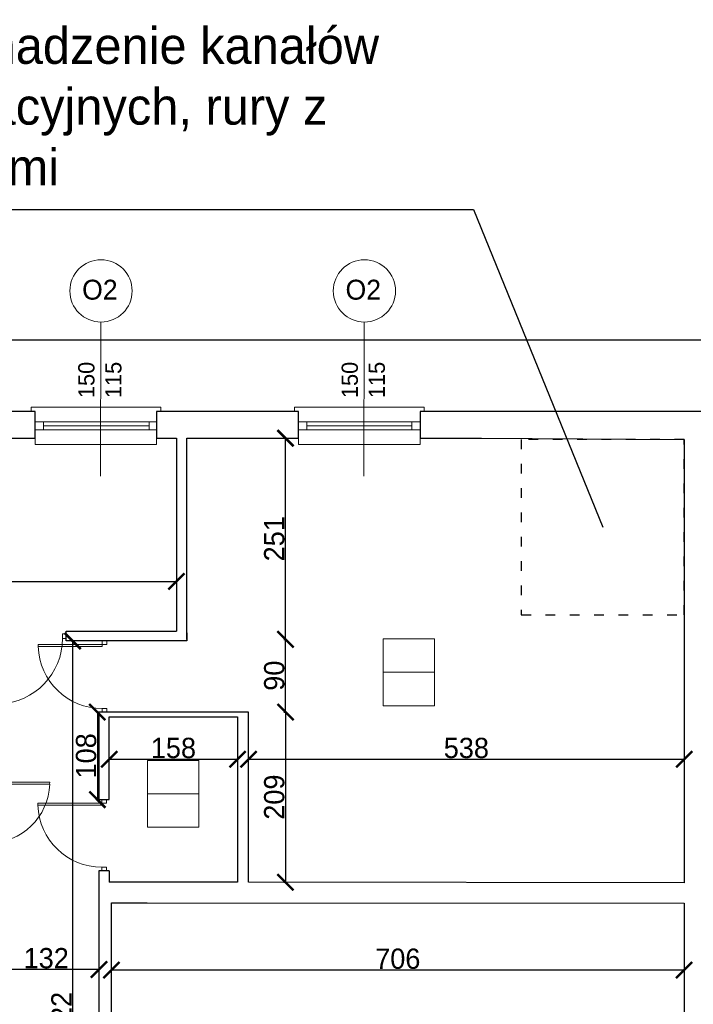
# Model space of a CAD drawing. Header units: centimetres. Extents: x -17621 to 77377, y -18613 to 66.
# Tile 5 of 173: x -15569 to -14738, y -15544 to -14329. Entities that reach past the tile are written whole.
import ezdxf

# ---------------------------------------------------------------- set-up
doc = ezdxf.new("R2010")
doc.units = ezdxf.units.CM
doc.linetypes.add('ACAD_ISO03W100', pattern=[30, 12, -18])
doc.layers.add('0-wymiarowanie rys.CAD', color=5, linetype='Continuous', lineweight=0, true_color=0x0000ff)
for name, color, linetype, lineweight in [('a_drzwi i okna', 2, 'Continuous', 0), ('a_inwentaryzacja', 141, 'Continuous', 0), ('a_wymiarowanie', 211, 'Continuous', 0), ('drzwi', 2, 'Continuous', 0), ('pomieszczenia', 191, 'Continuous', 5)]:
    doc.layers.add(name, color=color, linetype=linetype, lineweight=lineweight)
doc.layers.add('PDF_A310 STOLARKA ZEWNĘTRZNA', color=7, linetype='Continuous')
doc.styles.add('PDF Century Gothic', font='GOTHIC.TTF')
doc.dimstyles.new('ISO-25', dxfattribs={"dimtxt": 25, "dimasz": 20, "dimexe": 0.6, "dimexo": 0.375, "dimtad": 1, "dimdec": 0, "dimtxsty": 'PDF Century Gothic', "dimblk": 'ARCHTICK', "dimcen": 2.5, "dimadec": 1, "dimazin": 0, "dimtfac": 1, "dimtdec": 0, "dimtmove": 0, "dimatfit": 3, "dimldrblk": 'ARCHTICK', "dimfxl": 2, "dimfxlon": 1, "dimarcsym": 0})

# ---------------------------------------------------------------- blocks, each defined once
blk = doc.blocks.new('_ArchTick')
at = {"color": 0, "linetype": 'ByBlock', "const_width": 0.15}
blk.add_lwpolyline([(-0.5, -0.5), (0.5, 0.5)], dxfattribs=at)
blk = doc.blocks.new('*D107')
at = {"layer": 'a_wymiarowanie', "color": 0, "lineweight": -2, "transparency": 16777216}
for p, q in [((-15601.6, -15502.9), (-15601.6, -15500.3)), ((-15471.3, -15500.9), (-15601.6, -15500.9)), ((-15471.3, -15502.9), (-15471.3, -15500.3))]:
    blk.add_line(p, q, dxfattribs=at)
at = {"layer": 'Defpoints', "color": 0, "transparency": 16777216}
for p in [(-15601.6, -15500.9), (-15601.6, -15519.5), (-15471.3, -15519.5)]:
    blk.add_point(p, dxfattribs=at)
at = {"layer": 'a_wymiarowanie', "color": 0, "lineweight": -2, "transparency": 16777216, "xscale": 20, "yscale": 20, "zscale": 20, "rotation": 180}
blk.add_blockref('_ArchTick', (-15601.6, -15500.9), dxfattribs=at)
at = {"layer": 'a_wymiarowanie', "color": 0, "lineweight": -2, "transparency": 16777216, "xscale": 20, "yscale": 20, "zscale": 20}
blk.add_blockref('_ArchTick', (-15471.3, -15500.9), dxfattribs=at)
at = {"layer": 'a_wymiarowanie', "color": 0, "transparency": 16777216, "insert": (-15536.4, -15487.1), "char_height": 25, "attachment_point": 5, "style": 'PDF Century Gothic'}
blk.add_mtext('132', dxfattribs=at)
blk = doc.blocks.new('*D349')
at = {"layer": 'a_wymiarowanie', "color": 0, "lineweight": -2, "transparency": 16777216}
for p, q in [((-15456, -15499.6), (-15456, -15502.2)), ((-14749.1, -15501.6), (-15456, -15501.6)), ((-14749.1, -15499.6), (-14749.1, -15502.2))]:
    blk.add_line(p, q, dxfattribs=at)
at = {"layer": 'Defpoints', "color": 0, "transparency": 16777216}
for p in [(-15456, -15419.2), (-14749.1, -15419.2), (-15456, -15501.6)]:
    blk.add_point(p, dxfattribs=at)
at = {"layer": 'a_wymiarowanie', "color": 0, "lineweight": -2, "transparency": 16777216, "xscale": 20, "yscale": 20, "zscale": 20, "rotation": 180}
blk.add_blockref('_ArchTick', (-15456, -15501.6), dxfattribs=at)
at = {"layer": 'a_wymiarowanie', "color": 0, "lineweight": -2, "transparency": 16777216, "xscale": 20, "yscale": 20, "zscale": 20}
blk.add_blockref('_ArchTick', (-14749.1, -15501.6), dxfattribs=at)
at = {"layer": 'a_wymiarowanie', "color": 0, "transparency": 16777216, "insert": (-15102.5, -15487.8), "char_height": 25, "attachment_point": 5, "style": 'PDF Century Gothic'}
blk.add_mtext('706', dxfattribs=at)
blk = doc.blocks.new('*D353')
at = {"layer": 'a_wymiarowanie', "color": 0, "lineweight": -2, "transparency": 16777216}
for p, q in [((-15243.1, -15183.4), (-15240.5, -15183.4)), ((-15241.1, -15183.4), (-15241.1, -15393.3)), ((-15243.1, -15393.3), (-15240.5, -15393.3))]:
    blk.add_line(p, q, dxfattribs=at)
at = {"layer": 'Defpoints', "color": 0, "transparency": 16777216}
for p in [(-15286.7, -15183.4), (-15287, -15393.3), (-15241.1, -15393.3)]:
    blk.add_point(p, dxfattribs=at)
at = {"layer": 'a_wymiarowanie', "color": 0, "lineweight": -2, "transparency": 16777216, "xscale": 20, "yscale": 20, "zscale": 20}
for p, rotation in [((-15241.1, -15183.4), 90), ((-15241.1, -15393.3), 270)]:
    blk.add_blockref('_ArchTick', p, dxfattribs=dict(at, rotation=rotation))
at = {"layer": 'a_wymiarowanie', "color": 0, "transparency": 16777216, "insert": (-15254.9, -15288.3), "char_height": 25, "attachment_point": 5, "rotation": 90, "style": 'PDF Century Gothic'}
blk.add_mtext('209', dxfattribs=at)
blk = doc.blocks.new('*D354')
at = {"layer": 'a_wymiarowanie', "color": 0, "lineweight": -2, "transparency": 16777216}
for p, q in [((-15458.6, -15239.6), (-15458.6, -15242.2)), ((-15458.6, -15241.6), (-15300.2, -15241.6)), ((-15300.2, -15239.6), (-15300.2, -15242.2))]:
    blk.add_line(p, q, dxfattribs=at)
at = {"layer": 'Defpoints', "color": 0, "transparency": 16777216}
for p in [(-15458.6, -15189.3), (-15300.2, -15189.3), (-15300.2, -15241.6)]:
    blk.add_point(p, dxfattribs=at)
at = {"layer": 'a_wymiarowanie', "color": 0, "lineweight": -2, "transparency": 16777216, "xscale": 20, "yscale": 20, "zscale": 20, "rotation": 180}
blk.add_blockref('_ArchTick', (-15458.6, -15241.6), dxfattribs=at)
at = {"layer": 'a_wymiarowanie', "color": 0, "lineweight": -2, "transparency": 16777216, "xscale": 20, "yscale": 20, "zscale": 20}
blk.add_blockref('_ArchTick', (-15300.2, -15241.6), dxfattribs=at)
at = {"layer": 'a_wymiarowanie', "color": 0, "transparency": 16777216, "insert": (-15379.4, -15227.8), "char_height": 25, "attachment_point": 5, "style": 'PDF Century Gothic'}
blk.add_mtext('158', dxfattribs=at)
blk = doc.blocks.new('*D355')
at = {"layer": 'a_wymiarowanie', "color": 0, "lineweight": -2, "transparency": 16777216}
for p, q in [((-15243.1, -15093.7), (-15240.5, -15093.7)), ((-15241.1, -15183.4), (-15241.1, -15093.7)), ((-15243.1, -15183.4), (-15240.5, -15183.4))]:
    blk.add_line(p, q, dxfattribs=at)
at = {"layer": 'Defpoints', "color": 0, "transparency": 16777216}
for p in [(-15362.9, -15093.7), (-15241.1, -15093.7), (-15286.7, -15183.4)]:
    blk.add_point(p, dxfattribs=at)
at = {"layer": 'a_wymiarowanie', "color": 0, "lineweight": -2, "transparency": 16777216, "xscale": 20, "yscale": 20, "zscale": 20}
for p, rotation in [((-15241.1, -15093.7), 90), ((-15241.1, -15183.4), 270)]:
    blk.add_blockref('_ArchTick', p, dxfattribs=dict(at, rotation=rotation))
at = {"layer": 'a_wymiarowanie', "color": 0, "transparency": 16777216, "insert": (-15254.9, -15138.5), "char_height": 25, "attachment_point": 5, "rotation": 90, "style": 'PDF Century Gothic'}
blk.add_mtext('90', dxfattribs=at)
blk = doc.blocks.new('*D108')
at = {"layer": 'a_wymiarowanie', "color": 0, "lineweight": -2, "transparency": 16777216}
for p, q in [((-15243.1, -14845.5), (-15240.5, -14845.5)), ((-15241.1, -15093.7), (-15241.1, -14845.5)), ((-15243.1, -15093.7), (-15240.5, -15093.7))]:
    blk.add_line(p, q, dxfattribs=at)
at = {"layer": 'Defpoints', "color": 0, "transparency": 16777216}
for p in [(-15362.9, -14845.5), (-15241.1, -14845.5), (-15362.9, -15093.7)]:
    blk.add_point(p, dxfattribs=at)
at = {"layer": 'a_wymiarowanie', "color": 0, "lineweight": -2, "transparency": 16777216, "xscale": 20, "yscale": 20, "zscale": 20}
for p, rotation in [((-15241.1, -14845.5), 90), ((-15241.1, -15093.7), 270)]:
    blk.add_blockref('_ArchTick', p, dxfattribs=dict(at, rotation=rotation))
at = {"layer": 'a_wymiarowanie', "color": 0, "transparency": 16777216, "insert": (-15254.9, -14969.6), "char_height": 25, "attachment_point": 5, "rotation": 90, "style": 'PDF Century Gothic'}
blk.add_mtext('251', dxfattribs=at)
blk = doc.blocks.new('*D360')
at = {"layer": 'a_wymiarowanie', "color": 0, "lineweight": -2, "transparency": 16777216}
for p, q in [((-15153.8, -16058.8), (-15153.8, -16061.4)), ((-15153.8, -16060.8), (-15058.5, -16060.8)), ((-15058.5, -16058.8), (-15058.5, -16061.4))]:
    blk.add_line(p, q, dxfattribs=at)
at = {"layer": 'Defpoints', "color": 0, "transparency": 16777216}
for p in [(-15058.5, 0), (-15153.8, -16019.3), (-15058.5, -16060.8)]:
    blk.add_point(p, dxfattribs=at)
at = {"layer": 'a_wymiarowanie', "color": 0, "lineweight": -2, "transparency": 16777216, "xscale": 20, "yscale": 20, "zscale": 20, "rotation": 180}
blk.add_blockref('_ArchTick', (-15153.8, -16060.8), dxfattribs=at)
at = {"layer": 'a_wymiarowanie', "color": 0, "lineweight": -2, "transparency": 16777216, "xscale": 20, "yscale": 20, "zscale": 20}
blk.add_blockref('_ArchTick', (-15058.5, -16060.8), dxfattribs=at)
at = {"layer": 'a_wymiarowanie', "color": 0, "transparency": 16777216, "insert": (-15106.1, -16047), "char_height": 25, "attachment_point": 5, "style": 'PDF Century Gothic'}
blk.add_mtext('95', dxfattribs=at)
blk = doc.blocks.new('*D371')
at = {"layer": 'a_wymiarowanie', "color": 0, "lineweight": -2, "transparency": 16777216}
for p, q in [((-15900.5, -15024.2), (-15900.5, -15021.6)), ((-15900.5, -15022.2), (-15375.6, -15022.2)), ((-15375.6, -15024.2), (-15375.6, -15021.6))]:
    blk.add_line(p, q, dxfattribs=at)
at = {"layer": 'Defpoints', "color": 0, "transparency": 16777216}
for p in [(-15375.6, -15022.2), (-15900.5, -15045), (-15375.6, -15045)]:
    blk.add_point(p, dxfattribs=at)
at = {"layer": 'a_wymiarowanie', "color": 0, "lineweight": -2, "transparency": 16777216, "xscale": 20, "yscale": 20, "zscale": 20, "rotation": 180}
blk.add_blockref('_ArchTick', (-15900.5, -15022.2), dxfattribs=at)
at = {"layer": 'a_wymiarowanie', "color": 0, "lineweight": -2, "transparency": 16777216, "xscale": 20, "yscale": 20, "zscale": 20}
blk.add_blockref('_ArchTick', (-15375.6, -15022.2), dxfattribs=at)
at = {"layer": 'a_wymiarowanie', "color": 0, "transparency": 16777216, "insert": (-15638, -15008.4), "char_height": 25, "attachment_point": 5, "style": 'PDF Century Gothic'}
blk.add_mtext('525', dxfattribs=at)
blk = doc.blocks.new('*D373')
at = {"layer": 'a_wymiarowanie', "color": 0, "lineweight": -2, "transparency": 16777216}
for p, q in [((-15286.7, -15243.6), (-15286.7, -15241)), ((-15286.7, -15241.6), (-14749.1, -15241.6)), ((-14749.1, -15243.6), (-14749.1, -15241))]:
    blk.add_line(p, q, dxfattribs=at)
at = {"layer": 'Defpoints', "color": 0, "transparency": 16777216}
for p in [(-14749.1, -15241.6), (-15286.7, -15393.3), (-14749.1, -15394.2)]:
    blk.add_point(p, dxfattribs=at)
at = {"layer": 'a_wymiarowanie', "color": 0, "lineweight": -2, "transparency": 16777216, "xscale": 20, "yscale": 20, "zscale": 20, "rotation": 180}
blk.add_blockref('_ArchTick', (-15286.7, -15241.6), dxfattribs=at)
at = {"layer": 'a_wymiarowanie', "color": 0, "lineweight": -2, "transparency": 16777216, "xscale": 20, "yscale": 20, "zscale": 20}
blk.add_blockref('_ArchTick', (-14749.1, -15241.6), dxfattribs=at)
at = {"layer": 'a_wymiarowanie', "color": 0, "transparency": 16777216, "insert": (-15017.9, -15227.8), "char_height": 25, "attachment_point": 5, "style": 'PDF Century Gothic'}
blk.add_mtext('538', dxfattribs=at)
blk = doc.blocks.new('*D430')
at = {"layer": 'a_wymiarowanie', "color": 0, "lineweight": -2, "transparency": 16777216}
for p, q in [((-15471.6, -15183.4), (-15473.9, -15183.4)), ((-15473.3, -15183.4), (-15473.3, -15291.4)), ((-15471.6, -15291.4), (-15473.9, -15291.4))]:
    blk.add_line(p, q, dxfattribs=at)
at = {"layer": 'Defpoints', "color": 0, "transparency": 16777216}
for p in [(-15471.3, -15183.4), (-15473.3, -15291.4), (-15471.3, -15291.4)]:
    blk.add_point(p, dxfattribs=at)
at = {"layer": 'a_wymiarowanie', "color": 0, "lineweight": -2, "transparency": 16777216, "xscale": 20, "yscale": 20, "zscale": 20}
for p, rotation in [((-15473.3, -15183.4), 90), ((-15473.3, -15291.4), 270)]:
    blk.add_blockref('_ArchTick', p, dxfattribs=dict(at, rotation=rotation))
at = {"layer": 'a_wymiarowanie', "color": 0, "transparency": 16777216, "insert": (-15487.1, -15237.4), "char_height": 25, "attachment_point": 5, "rotation": 90, "style": 'PDF Century Gothic'}
blk.add_mtext('108', dxfattribs=at)
blk = doc.blocks.new('*D431')
at = {"layer": 'a_wymiarowanie', "color": 0, "lineweight": -2, "transparency": 16777216}
for p, q in [((-15505.8, -15095.7), (-15503.2, -15095.7)), ((-15503.8, -15095.7), (-15503.8, -16017.2)), ((-15505.8, -16017.2), (-15503.2, -16017.2))]:
    blk.add_line(p, q, dxfattribs=at)
at = {"layer": 'Defpoints', "color": 0, "transparency": 16777216}
for p in [(-15511.9, -15095.7), (-15511.9, -16017.2), (-15503.8, -16017.2)]:
    blk.add_point(p, dxfattribs=at)
at = {"layer": 'a_wymiarowanie', "color": 0, "lineweight": -2, "transparency": 16777216, "xscale": 20, "yscale": 20, "zscale": 20}
for p, rotation in [((-15503.8, -15095.7), 90), ((-15503.8, -16017.2), 270)]:
    blk.add_blockref('_ArchTick', p, dxfattribs=dict(at, rotation=rotation))
at = {"layer": 'a_wymiarowanie', "color": 0, "transparency": 16777216, "insert": (-15517.5, -15556.4), "char_height": 25, "attachment_point": 5, "rotation": 90, "style": 'PDF Century Gothic'}
blk.add_mtext('922', dxfattribs=at)
blk = doc.blocks.new('*D1048')
at = {"layer": '0-wymiarowanie rys.CAD', "color": 0, "linetype": 'Continuous', "lineweight": -2, "transparency": 16777216}
for p, q in [((-15959.8, -14726.6), (-15959.8, -14724)), ((-13243.2, -14724.6), (-15959.8, -14724.6)), ((-13243.2, -14726.6), (-13243.2, -14724))]:
    blk.add_line(p, q, dxfattribs=at)
at = {"layer": 'Defpoints', "color": 0, "linetype": 'Continuous', "transparency": 16777216}
for p in [(-15959.8, -14724.6), (-15959.8, -14812.5), (-13243.2, -14812.5)]:
    blk.add_point(p, dxfattribs=at)
at = {"layer": '0-wymiarowanie rys.CAD', "color": 0, "linetype": 'Continuous', "lineweight": -2, "transparency": 16777216, "xscale": 20, "yscale": 20, "zscale": 20, "rotation": 180}
blk.add_blockref('_ArchTick', (-15959.8, -14724.6), dxfattribs=at)
at = {"layer": '0-wymiarowanie rys.CAD', "color": 0, "linetype": 'Continuous', "lineweight": -2, "transparency": 16777216, "xscale": 20, "yscale": 20, "zscale": 20}
blk.add_blockref('_ArchTick', (-13243.2, -14724.6), dxfattribs=at)
at = {"layer": '0-wymiarowanie rys.CAD', "color": 0, "linetype": 'Continuous', "lineweight": 0, "transparency": 16777216, "insert": (-14601.5, -14710.9), "char_height": 25, "attachment_point": 5, "style": 'PDF Century Gothic'}
blk.add_mtext('2717', dxfattribs=at)

msp = doc.modelspace()

# ---------------------------------------------------------------- linework, layer by layer
at = {"layer": 'a_drzwi i okna'}
for p, q in [((-15469, -14702.3), (-15469.5, -14892.5)), ((-15143.9, -14702.3), (-15144.4, -14892.5))]:
    msp.add_line(p, q, dxfattribs=at)
for centre in [(-15468.8, -14663.9), (-15143.7, -14663.9)]:
    msp.add_circle(centre, 38.4, dxfattribs=at)
at = {"layer": 'a_inwentaryzacja', "lineweight": 25}
for p, q in [((-15224.9, -14812.5), (-15400.1, -14812.5)), ((-15400.1, -14812.5), (-15400.1, -14845.5)), ((-15224.9, -14845.5), (-15224.9, -14812.5)), ((-14455.6, -14812.5), (-15075, -14812.5)), ((-15075, -14812.5), (-15075, -14845.3)), ((-15400.1, -14845.5), (-15375.6, -14845.5)), ((-15375.6, -14845.5), (-15375.6, -15083.8)), ((-15362.9, -15086.8), (-15362.9, -14845.5)), ((-15362.9, -14845.5), (-15224.9, -14845.5)), ((-15075, -14845.5), (-14999.2, -14845.5)), ((-14999.2, -14845.5), (-14749.1, -14847.1)), ((-14749.1, -14847.1), (-14749.1, -15052.8)), ((-14749.1, -15050.8), (-14749.1, -15394.2)), ((-15362.9, -15093.7), (-15362.9, -15086.8)), ((-15286.7, -15183.4), (-15471.3, -15183.4)), ((-15471.3, -15183.4), (-15471.3, -15291.4)), ((-15458.6, -15291.4), (-15458.6, -15189.3)), ((-15458.6, -15189.3), (-15300.2, -15189.3)), ((-15300.2, -15189.3), (-15300.2, -15393.3)), ((-15286.7, -15393.3), (-15286.7, -15183.4)), ((-15471.3, -15291.4), (-15458.6, -15291.4)), ((-15471.3, -15379.1), (-15471.3, -15633.8)), ((-15458.7, -15379.1), (-15471.3, -15379.1)), ((-15458.7, -15379.1), (-15458.7, -15393.3)), ((-15300.2, -15393.3), (-15458.7, -15393.3)), ((-14749.1, -15394.2), (-15286.7, -15393.3)), ((-15456, -15633.8), (-15456, -15418.7)), ((-15456, -15418.7), (-15412, -15418.7)), ((-15412, -15418.7), (-14749.1, -15419.2)), ((-14749.1, -15419.2), (-14749.1, -15988.5))]:
    msp.add_line(p, q, dxfattribs=at)
msp.add_lwpolyline([(-15550, -14812.5), (-15690.5, -14812.5), (-15690.5, -14845.5), (-15550, -14845.5)], close=True, dxfattribs=at)
at = {"layer": 'a_inwentaryzacja', "linetype": 'ACAD_ISO03W100', "lineweight": 25}
msp.add_lwpolyline([(-14749.1, -14847.1), (-14950.1, -14847.1), (-14950.1, -15063.4), (-14749.1, -15063.4)], close=True, dxfattribs=at)
at = {"layer": 'a_inwentaryzacja', "lineweight": 25}
msp.add_lwpolyline([(-15362.9, -15085.8), (-15362.9, -15095.7), (-15511.9, -15095.7), (-15511.9, -15083.8), (-15375.6, -15083.8)], dxfattribs=at)
at = {"layer": 'drzwi'}
for points in [[(-15467.3, -15100), (-15467.3, -15095.6), (-15461.7, -15095.6), (-15461.7, -15100), (-15467.3, -15100), (-15467.3, -15102.6), (-15546.3, -15102.6), (-15546.3, -15100), (-15467.3, -15100)], [(-15607.5, -15269.7), (-15607.5, -15265.5), (-15612.8, -15265.5), (-15612.8, -15269.7), (-15607.5, -15269.7), (-15607.5, -15272.2), (-15532.2, -15272.2), (-15532.1, -15269.7), (-15607.5, -15269.7)], [(-15467.7, -15295.7), (-15467.7, -15291.4), (-15462.1, -15291.4), (-15462.1, -15295.7), (-15467.7, -15295.7), (-15467.7, -15298.4), (-15546.6, -15298.4), (-15546.7, -15295.7), (-15467.7, -15295.7)]]:
    msp.add_lwpolyline(points, dxfattribs=at)
for points in [[(-15516.4, -15092.6), (-15511.9, -15092.6), (-15511.9, -15086.9), (-15516.4, -15086.9)], [(-15467.3, -15179), (-15467.3, -15183.4), (-15461.7, -15183.4), (-15461.7, -15179)], [(-15467.7, -15374.7), (-15467.7, -15379.1), (-15462.1, -15379.1), (-15462.1, -15374.7)]]:
    msp.add_lwpolyline(points, close=True, dxfattribs=at)
for centre, radius, start, end in [((-15596.8, -15092.7), 80.5, 271.8363, 0.1055), ((-15467.4, -15100.1), 78.9, 181.8363, 270.1055), ((-15607.3, -15269.8), 75.2, 269.8945, 358.1637), ((-15467.8, -15295.8), 78.9, 181.8363, 270.1055)]:
    msp.add_arc(centre, radius, start, end, dxfattribs=at)
at = {"layer": 'PDF_A310 STOLARKA ZEWNĘTRZNA', "lineweight": 5}
for points in [[(-15550, -14853.2), (-15550, -14812.5), (-15555.1, -14812.5), (-15555.1, -14807.4), (-15400.1, -14807.4), (-15395.1, -14807.4), (-15395.1, -14812.5), (-15400.1, -14812.5), (-15400.1, -14853.2)], [(-15224.9, -14853.2), (-15224.9, -14812.5), (-15230, -14812.5), (-15230, -14807.4), (-15075, -14807.4), (-15069.9, -14807.4), (-15069.9, -14812.5), (-15075, -14812.5), (-15075, -14853.2)], [(-15550, -14835.4), (-15539.8, -14835.4), (-15409.4, -14835.4), (-15400.1, -14835.4), (-15400.1, -14825.2), (-15409.4, -14825.2), (-15539.8, -14825.2), (-15550, -14825.2)], [(-15224.9, -14835.4), (-15214.7, -14835.4), (-15085.2, -14835.4), (-15075, -14835.4), (-15075, -14825.2), (-15085.2, -14825.2), (-15214.7, -14825.2), (-15224.9, -14825.2)]]:
    msp.add_lwpolyline(points, close=True, dxfattribs=at)
for points in [[(-15539.8, -14825.2), (-15539.8, -14835.4)], [(-15409.4, -14825.2), (-15409.4, -14835.4)], [(-15214.7, -14825.2), (-15214.7, -14835.4)], [(-15085.2, -14825.2), (-15085.2, -14835.4)], [(-15539.8, -14830.3), (-15409.4, -14830.3)], [(-15214.7, -14830.3), (-15085.2, -14830.3)]]:
    msp.add_lwpolyline(points, dxfattribs=at)
at = {"layer": 'pomieszczenia', "color": 240, "linetype": 'Continuous', "lineweight": 25, "true_color": 0xed1f24}
for p, q in [((-15790.6, -14563.4), (-15009.2, -14563.4)), ((-15009.2, -14563.4), (-14849.6, -14955.3))]:
    msp.add_line(p, q, dxfattribs=at)
at = {"layer": 'pomieszczenia'}
for p, q in [((-15120.5, -15134.3), (-15057.4, -15134.3)), ((-15411.3, -15284.3), (-15348.2, -15284.3))]:
    msp.add_line(p, q, dxfattribs=at)
for points in [[(-15120.5, -15093.2), (-15057.4, -15093.2), (-15057.4, -15175.5), (-15120.5, -15175.5)], [(-15411.3, -15243.2), (-15348.2, -15243.2), (-15348.2, -15325.5), (-15411.3, -15325.5)]]:
    msp.add_lwpolyline(points, close=True, dxfattribs=at)

# ---------------------------------------------------------------- texts
at = {"layer": 'a_drzwi i okna', "char_height": 24.55, "attachment_point": 1, "style": 'PDF Century Gothic'}
for insert in [(-15492.1, -14650.1), (-15167, -14650.1)]:
    msp.add_mtext_dynamic_manual_height_columns('O2', width=220.698, gutter_width=15.3, heights=[199.8], dxfattribs=dict(at, insert=insert))
at = {"layer": 'a_drzwi i okna', "char_height": 20, "attachment_point": 1, "rotation": 90, "style": 'PDF Century Gothic'}
for insert in [(-15496.9, -14796), (-15171.8, -14796)]:
    msp.add_mtext_dynamic_manual_height_columns('150\\P115', width=179.816, gutter_width=12.5, heights=[162.8], dxfattribs=dict(at, insert=insert))
at = {"layer": 'pomieszczenia', "color": 240, "true_color": 0xed1f24, "insert": (-15778, -14338.8), "char_height": 45, "attachment_point": 1, "style": 'PDF Century Gothic'}
msp.add_mtext_dynamic_manual_height_columns('\\pxql;nagromadzenie kanałów wentylacyjnych, rury z zaworami', width=839.437, gutter_width=12.5, heights=[402], dxfattribs=at)

# ---------------------------------------------------------------- dimensions: what is measured, and where the dimension line sits
at = {"layer": '0-wymiarowanie rys.CAD', "linetype": 'Continuous', "lineweight": 0}
dim = msp.add_linear_dim(base=(-15959.8, -14724.6), p1=(-13243.2, -14812.5), p2=(-15959.8, -14812.5), dimstyle='ISO-25', dxfattribs=at)
dim.commit()
dim.dimension.update_dxf_attribs({"geometry": '*D1048', "text_midpoint": (-14601.5, -14710.9)})
at = {"layer": 'a_wymiarowanie'}
for base, p1, p2, picture, middle in [((-15058.5, -16060.8), (-15153.8, -16019.3), (-15058.5, 0), '*D360', (-15106.1, -16047)), ((-15375.6, -15022.2), (-15900.5, -15045), (-15375.6, -15045), '*D371', (-15638, -15008.4)), ((-15300.2, -15241.6), (-15458.6, -15189.3), (-15300.2, -15189.3), '*D354', (-15379.4, -15227.8)), ((-14749.1, -15241.6), (-15286.7, -15393.3), (-14749.1, -15394.2), '*D373', (-15017.9, -15227.8))]:
    dim = msp.add_linear_dim(base=base, p1=p1, p2=p2, dimstyle='ISO-25', dxfattribs=at)
    dim.commit()
    dim.dimension.update_dxf_attribs({"geometry": picture, "text_midpoint": middle})
dim = msp.add_linear_dim(base=(-15241.1, -14845.5), p1=(-15362.9, -15093.7), p2=(-15362.9, -14845.5), angle=90, text='251', dimstyle='ISO-25', override={"dimtmove": 1}, dxfattribs=at)
dim.commit()
dim.dimension.update_dxf_attribs({"geometry": '*D108', "text_midpoint": (-15254.9, -14969.6)})
dim = msp.add_linear_dim(base=(-15241.1, -15093.7), p1=(-15286.7, -15183.4), p2=(-15362.9, -15093.7), angle=90, dimstyle='ISO-25', override={"dimtmove": 1}, dxfattribs=at)
dim.commit()
dim.dimension.update_dxf_attribs({"geometry": '*D355', "text_midpoint": (-15254.9, -15138.5)})
for base, p1, p2, picture, middle in [((-15503.7559, -16017.1875), (-15511.8915, -15095.6856), (-15511.8915, -16017.1875), '*D431', (-15517.5097, -15556.4365)), ((-15473.3, -15291.4), (-15471.3, -15183.4), (-15471.3, -15291.4), '*D430', (-15487.1, -15237.4))]:
    dim = msp.add_linear_dim(base=base, p1=p1, p2=p2, angle=90, dimstyle='ISO-25', dxfattribs=at)
    dim.commit()
    dim.dimension.update_dxf_attribs({"geometry": picture, "text_midpoint": middle})
dim = msp.add_linear_dim(base=(-15241.1, -15393.3), p1=(-15286.7, -15183.4), p2=(-15287, -15393.3), angle=90, text='209', dimstyle='ISO-25', dxfattribs=at)
dim.commit()
dim.dimension.update_dxf_attribs({"geometry": '*D353', "text_midpoint": (-15254.9, -15288.3)})
for base, p1, p2, text, picture, middle in [((-15456, -15501.6), (-14749.1, -15419.2), (-15456, -15419.2), '706', '*D349', (-15102.5, -15487.8)), ((-15601.6, -15500.9), (-15471.3, -15519.5), (-15601.6, -15519.5), '132', '*D107', (-15536.4, -15487.1))]:
    dim = msp.add_linear_dim(base=base, p1=p1, p2=p2, text=text, dimstyle='ISO-25', dxfattribs=at)
    dim.commit()
    dim.dimension.update_dxf_attribs({"geometry": picture, "text_midpoint": middle})

doc.saveas('drawing.dxf')
